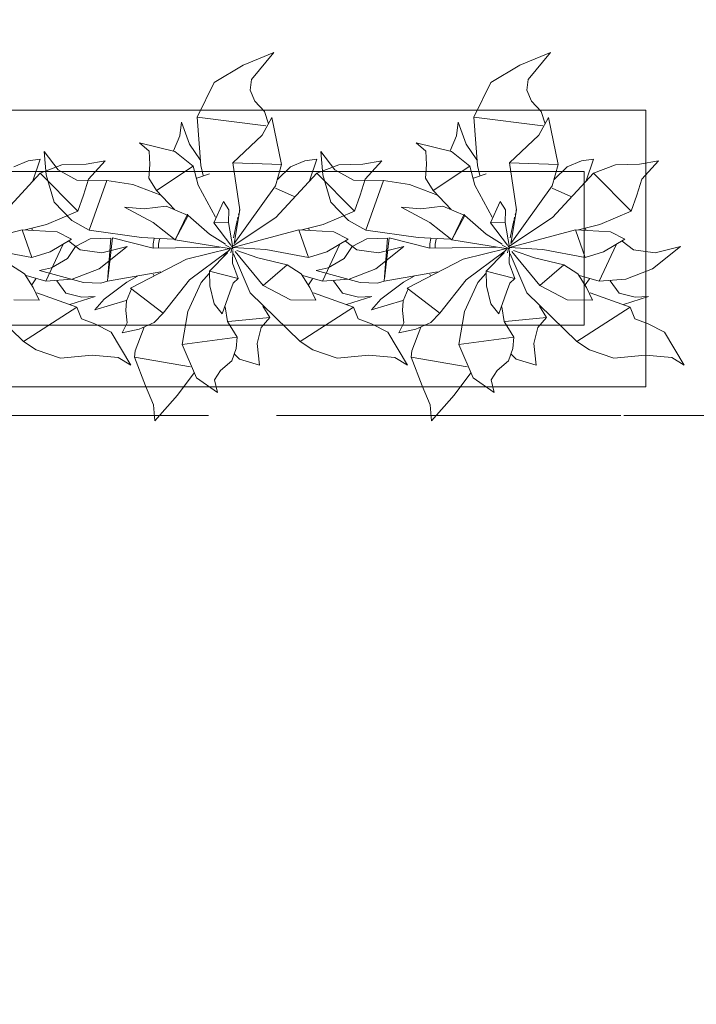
# Model space of a CAD drawing. Header units: millimetres. Extents: x -14761 to 157739, y -22400 to 107990.
# Tile 49 of 228: x 52312 to 53412, y 44042 to 45643. Entities that reach past the tile are written whole.
import ezdxf

# ---------------------------------------------------------------- set-up
doc = ezdxf.new("R2010")
doc.units = ezdxf.units.MM
doc.header["$MEASUREMENT"] = 0
doc.linetypes.add('Штриховая', pattern=[564.444447, 282.222223, -282.222223])
doc.linetypes.add('Штрихпунктирная', pattern=[670.277762, 352.777767, -176.388884, 0, -141.111112])
for name, color, linetype in [('Интерьер - Мебель', 7, 'Continuous'), ('Элемент Модели - Зона', 7, 'Continuous'), ('Элемент Модели - Оси', 7, 'Continuous')]:
    doc.layers.add(name, color=color, linetype=linetype)

msp = doc.modelspace()

# ---------------------------------------------------------------- linework, layer by layer
at = {"layer": 'Интерьер - Мебель', "color": 252, "linetype": 'Continuous', "lineweight": 5}
for p, q in [((52724.8, 45590), (52675.2, 45569.7)), ((52724.8, 45590), (52675.2, 45569.7)), ((52724.8, 45590), (52688.7, 45546.1)), ((52724.8, 45590), (52688.7, 45546.1)), ((53174.8, 45590), (53125.2, 45569.7)), ((53174.8, 45590), (53125.2, 45569.7)), ((53174.8, 45590), (53138.7, 45546.1)), ((53174.8, 45590), (53138.7, 45546.1)), ((52675.2, 45569.7), (52628.2, 45541.5)), ((52675.2, 45569.7), (52628.2, 45541.5)), ((53125.2, 45569.7), (53078.2, 45541.5)), ((53125.2, 45569.7), (53078.2, 45541.5)), ((52628.2, 45541.5), (52600.6, 45484.9)), ((52628.2, 45541.5), (52600.6, 45484.9)), ((52688.7, 45546.1), (52686.8, 45528.8)), ((52688.7, 45546.1), (52686.8, 45528.8)), ((53078.2, 45541.5), (53050.6, 45484.9)), ((53078.2, 45541.5), (53050.6, 45484.9)), ((53138.7, 45546.1), (53136.8, 45528.8)), ((53138.7, 45546.1), (53136.8, 45528.8)), ((52686.8, 45528.8), (52694, 45511)), ((52686.8, 45528.8), (52694, 45511)), ((53136.8, 45528.8), (53144, 45511)), ((53136.8, 45528.8), (53144, 45511)), ((52694, 45511), (52709.8, 45493.9)), ((52694, 45511), (52709.8, 45493.9)), ((53144, 45511), (53159.8, 45493.9)), ((53144, 45511), (53159.8, 45493.9)), ((52709.8, 45493.9), (52716.2, 45474.2)), ((52709.8, 45493.9), (52716.2, 45474.2)), ((53159.8, 45493.9), (53166.2, 45474.2)), ((53159.8, 45493.9), (53166.2, 45474.2)), ((52575.1, 45477), (52571.9, 45454.6)), ((52575.1, 45477), (52571.9, 45454.6)), ((52575.1, 45477), (52588, 45441.2)), ((52575.1, 45477), (52588, 45441.2)), ((52600.6, 45484.9), (52712.3, 45470.8)), ((52600.6, 45484.9), (52606.5, 45406.5)), ((52600.6, 45484.9), (52712.3, 45470.8)), ((52600.6, 45484.9), (52606.5, 45406.5)), ((52721.7, 45484.4), (52705.9, 45455.6)), ((52721.7, 45484.4), (52705.9, 45455.6)), ((52721.7, 45484.4), (52737.4, 45408)), ((52721.7, 45484.4), (52737.4, 45408)), ((53025.1, 45477), (53021.9, 45454.6)), ((53025.1, 45477), (53021.9, 45454.6)), ((53025.1, 45477), (53038, 45441.2)), ((53025.1, 45477), (53038, 45441.2)), ((53050.6, 45484.9), (53162.3, 45470.8)), ((53050.6, 45484.9), (53056.5, 45406.5)), ((53050.6, 45484.9), (53162.3, 45470.8)), ((53050.6, 45484.9), (53056.5, 45406.5)), ((53171.7, 45484.4), (53155.9, 45455.6)), ((53171.7, 45484.4), (53155.9, 45455.6)), ((53171.7, 45484.4), (53187.4, 45408)), ((53171.7, 45484.4), (53187.4, 45408)), ((52506.3, 45443), (52522.4, 45429.5)), ((52506.3, 45443), (52564, 45428.8)), ((52506.3, 45443), (52522.4, 45429.5)), ((52506.3, 45443), (52564, 45428.8)), ((52571.9, 45454.6), (52561.9, 45429.9)), ((52571.9, 45454.6), (52561.9, 45429.9)), ((52588, 45441.2), (52605.2, 45415.7)), ((52588, 45441.2), (52605.2, 45415.7)), ((52705.9, 45455.6), (52658.4, 45410.4)), ((52705.9, 45455.6), (52658.4, 45410.4)), ((52956.3, 45443), (52972.4, 45429.5)), ((52956.3, 45443), (53014, 45428.8)), ((52956.3, 45443), (52972.4, 45429.5)), ((52956.3, 45443), (53014, 45428.8)), ((53021.9, 45454.6), (53011.9, 45429.9)), ((53021.9, 45454.6), (53011.9, 45429.9)), ((53038, 45441.2), (53055.2, 45415.7)), ((53038, 45441.2), (53055.2, 45415.7)), ((53155.9, 45455.6), (53108.4, 45410.4)), ((53155.9, 45455.6), (53108.4, 45410.4)), ((52351.4, 45429), (52354.7, 45391.1)), ((52351.4, 45429), (52374.4, 45399)), ((52351.4, 45429), (52354.7, 45391.1)), ((52351.4, 45429), (52374.4, 45399)), ((52522.4, 45429.5), (52523.4, 45408)), ((52522.4, 45429.5), (52523.4, 45408)), ((52564, 45428.8), (52593.7, 45405)), ((52564, 45428.8), (52593.7, 45405)), ((52801.4, 45429), (52804.7, 45391.1)), ((52801.4, 45429), (52824.4, 45399)), ((52801.4, 45429), (52804.7, 45391.1)), ((52801.4, 45429), (52824.4, 45399)), ((52972.4, 45429.5), (52973.4, 45408)), ((52972.4, 45429.5), (52973.4, 45408)), ((53014, 45428.8), (53043.7, 45405)), ((53014, 45428.8), (53043.7, 45405)), ((52325.4, 45413.8), (52302, 45403.9)), ((52325.4, 45413.8), (52302, 45403.9)), ((52345, 45416.8), (52325.4, 45413.8)), ((52345, 45416.8), (52325.4, 45413.8)), ((52345, 45416.8), (52333.1, 45381.3)), ((52345, 45416.8), (52333.1, 45381.3)), ((52419.9, 45408.7), (52380.5, 45407.5)), ((52419.9, 45408.7), (52380.5, 45407.5)), ((52450.7, 45414.1), (52419.9, 45408.7)), ((52450.7, 45414.1), (52419.9, 45408.7)), ((52450.7, 45414.1), (52423.4, 45384.1)), ((52450.7, 45414.1), (52423.4, 45384.1)), ((52658.4, 45410.4), (52737.4, 45408.1)), ((52658.4, 45410.4), (52669.5, 45334.3)), ((52658.4, 45410.4), (52737.4, 45408.1)), ((52658.4, 45410.4), (52669.5, 45334.3)), ((52775.4, 45413.8), (52752, 45403.9)), ((52775.4, 45413.8), (52752, 45403.9)), ((52795, 45416.8), (52775.4, 45413.8)), ((52795, 45416.8), (52775.4, 45413.8)), ((52795, 45416.8), (52783.1, 45381.3)), ((52795, 45416.8), (52783.1, 45381.3)), ((52869.9, 45408.7), (52830.5, 45407.5)), ((52869.9, 45408.7), (52830.5, 45407.5)), ((52900.7, 45414.1), (52869.9, 45408.7)), ((52900.7, 45414.1), (52869.9, 45408.7)), ((52900.7, 45414.1), (52873.4, 45384.1)), ((52900.7, 45414.1), (52873.4, 45384.1)), ((53108.4, 45410.4), (53187.4, 45408.1)), ((53108.4, 45410.4), (53119.5, 45334.3)), ((53108.4, 45410.4), (53187.4, 45408.1)), ((53108.4, 45410.4), (53119.5, 45334.3)), ((53225.4, 45413.8), (53202, 45403.9)), ((53225.4, 45413.8), (53202, 45403.9)), ((53245, 45416.8), (53225.4, 45413.8)), ((53245, 45416.8), (53225.4, 45413.8)), ((53245, 45416.8), (53233.1, 45381.3)), ((53245, 45416.8), (53233.1, 45381.3)), ((53319.9, 45408.7), (53280.5, 45407.5)), ((53319.9, 45408.7), (53280.5, 45407.5)), ((53350.7, 45414.1), (53319.9, 45408.7)), ((53350.7, 45414.1), (53319.9, 45408.7)), ((53350.7, 45414.1), (53323.4, 45384.1)), ((53350.7, 45414.1), (53323.4, 45384.1)), ((52345, 45393.9), (52278.2, 45321.6)), ((52345, 45393.9), (52278.2, 45321.6)), ((52380.5, 45407.5), (52345, 45393.9)), ((52380.5, 45407.5), (52345, 45393.9)), ((52345, 45393.9), (52406.1, 45332.1)), ((52345, 45393.9), (52406.1, 45332.1)), ((52374.4, 45399), (52404.7, 45382.5)), ((52374.4, 45399), (52404.7, 45382.5)), ((52523.4, 45408), (52521.7, 45385.9)), ((52523.4, 45408), (52521.7, 45385.9)), ((52593.7, 45405), (52534.1, 45365.6)), ((52593.7, 45405), (52534.1, 45365.6)), ((52593.7, 45405), (52602.1, 45374.2)), ((52593.7, 45405), (52602.1, 45374.2)), ((52620.5, 45392.9), (52599.9, 45385.8)), ((52620.5, 45392.9), (52599.9, 45385.8)), ((52606.5, 45406.5), (52609.9, 45390)), ((52606.5, 45406.5), (52609.9, 45390)), ((52737.4, 45408), (52727.8, 45373.4)), ((52737.4, 45408), (52727.8, 45373.4)), ((52795, 45393.9), (52728.2, 45321.6)), ((52795, 45393.9), (52728.2, 45321.6)), ((52752, 45403.9), (52731, 45383.3)), ((52752, 45403.9), (52731, 45383.3)), ((52830.5, 45407.5), (52795, 45393.9)), ((52830.5, 45407.5), (52795, 45393.9)), ((52795, 45393.9), (52856.1, 45332.1)), ((52795, 45393.9), (52856.1, 45332.1)), ((52824.4, 45399), (52854.7, 45382.5)), ((52824.4, 45399), (52854.7, 45382.5)), ((52973.4, 45408), (52971.7, 45385.9)), ((52973.4, 45408), (52971.7, 45385.9)), ((53043.7, 45405), (52984.1, 45365.6)), ((53043.7, 45405), (52984.1, 45365.6)), ((53043.7, 45405), (53052.1, 45374.2)), ((53043.7, 45405), (53052.1, 45374.2)), ((53070.5, 45392.9), (53049.9, 45385.8)), ((53070.5, 45392.9), (53049.9, 45385.8)), ((53056.5, 45406.5), (53059.9, 45390)), ((53056.5, 45406.5), (53059.9, 45390)), ((53187.4, 45408), (53177.8, 45373.4)), ((53187.4, 45408), (53177.8, 45373.4)), ((53245, 45393.9), (53178.2, 45321.6)), ((53245, 45393.9), (53178.2, 45321.6)), ((53202, 45403.9), (53181, 45383.3)), ((53202, 45403.9), (53181, 45383.3)), ((53280.5, 45407.5), (53245, 45393.9)), ((53280.5, 45407.5), (53245, 45393.9)), ((53245, 45393.9), (53306.1, 45332.1)), ((53245, 45393.9), (53306.1, 45332.1)), ((52354.7, 45391.1), (52367.5, 45346.8)), ((52354.7, 45391.1), (52367.5, 45346.8)), ((52404.7, 45382.5), (52453.5, 45382.1)), ((52404.7, 45382.5), (52453.5, 45382.1)), ((52423.4, 45384.1), (52415.5, 45358.3)), ((52423.4, 45384.1), (52415.5, 45358.3)), ((52453.5, 45382.1), (52424.9, 45301.2)), ((52453.5, 45382.1), (52424.9, 45301.2)), ((52453.5, 45382.1), (52495.5, 45375.5)), ((52453.5, 45382.1), (52495.5, 45375.5)), ((52521.7, 45385.9), (52534.1, 45365.6)), ((52521.7, 45385.9), (52534.1, 45365.6)), ((52804.7, 45391.1), (52817.5, 45346.8)), ((52804.7, 45391.1), (52817.5, 45346.8)), ((52854.7, 45382.5), (52903.5, 45382.1)), ((52854.7, 45382.5), (52903.5, 45382.1)), ((52873.4, 45384.1), (52865.5, 45358.3)), ((52873.4, 45384.1), (52865.5, 45358.3)), ((52903.5, 45382.1), (52874.9, 45301.2)), ((52903.5, 45382.1), (52874.9, 45301.2)), ((52903.5, 45382.1), (52945.5, 45375.5)), ((52903.5, 45382.1), (52945.5, 45375.5)), ((52971.7, 45385.9), (52984.1, 45365.6)), ((52971.7, 45385.9), (52984.1, 45365.6)), ((53323.4, 45384.1), (53315.5, 45358.3)), ((53323.4, 45384.1), (53315.5, 45358.3)), ((52495.5, 45375.5), (52541, 45357.9)), ((52495.5, 45375.5), (52541, 45357.9)), ((52534.1, 45365.6), (52563.4, 45334.9)), ((52534.1, 45365.6), (52563.4, 45334.9)), ((52602.1, 45374.2), (52630.4, 45322.4)), ((52602.1, 45374.2), (52630.4, 45322.4)), ((52727.8, 45373.4), (52660.6, 45279.3)), ((52727.8, 45373.4), (52660.6, 45279.3)), ((52727.8, 45369.7), (52757.9, 45355.9)), ((52727.8, 45369.7), (52757.9, 45355.9)), ((52945.5, 45375.5), (52991, 45357.9)), ((52945.5, 45375.5), (52991, 45357.9)), ((52984.1, 45365.6), (53013.4, 45334.9)), ((52984.1, 45365.6), (53013.4, 45334.9)), ((53052.1, 45374.2), (53080.4, 45322.4)), ((53052.1, 45374.2), (53080.4, 45322.4)), ((53177.8, 45373.4), (53110.6, 45279.3)), ((53177.8, 45373.4), (53110.6, 45279.3)), ((53177.8, 45369.7), (53207.9, 45355.9)), ((53177.8, 45369.7), (53207.9, 45355.9)), ((52367.5, 45346.8), (52396.3, 45316.7)), ((52367.5, 45346.8), (52396.3, 45316.7)), ((52415.5, 45358.3), (52406.1, 45332.1)), ((52415.5, 45358.3), (52406.1, 45332.1)), ((52643, 45348), (52627.6, 45313.3)), ((52643, 45348), (52627.6, 45313.3)), ((52643, 45348), (52651.9, 45334.2)), ((52643, 45348), (52651.9, 45334.2)), ((52817.5, 45346.8), (52846.3, 45316.7)), ((52817.5, 45346.8), (52846.3, 45316.7)), ((52865.5, 45358.3), (52856.1, 45332.1)), ((52865.5, 45358.3), (52856.1, 45332.1)), ((53093, 45348), (53077.6, 45313.3)), ((53093, 45348), (53077.6, 45313.3)), ((53093, 45348), (53101.9, 45334.2)), ((53093, 45348), (53101.9, 45334.2)), ((53315.5, 45358.3), (53306.1, 45332.1)), ((53315.5, 45358.3), (53306.1, 45332.1)), ((52406.1, 45332.1), (52355.5, 45310.4)), ((52406.1, 45332.1), (52355.5, 45310.4)), ((52482.2, 45338.8), (52514.1, 45336)), ((52482.2, 45338.8), (52528.6, 45313.7)), ((52482.2, 45338.8), (52514.1, 45336)), ((52482.2, 45338.8), (52528.6, 45313.7)), ((52549.7, 45340), (52514.1, 45336)), ((52549.7, 45340), (52514.1, 45336)), ((52549.7, 45340), (52585.5, 45324.8)), ((52549.7, 45340), (52585.5, 45324.8)), ((52651.9, 45334.2), (52651.1, 45313.5)), ((52651.9, 45334.2), (52651.1, 45313.5)), ((52669.5, 45334.3), (52660.6, 45279.3)), ((52669.5, 45334.3), (52660.6, 45279.3)), ((52668, 45328.2), (52667.6, 45326.2)), ((52668, 45328.2), (52667.6, 45326.2)), ((52669.3, 45334), (52669.1, 45333)), ((52669.3, 45334), (52669.1, 45333)), ((52856.1, 45332.1), (52805.5, 45310.4)), ((52856.1, 45332.1), (52805.5, 45310.4)), ((52932.2, 45338.8), (52964.1, 45336)), ((52932.2, 45338.8), (52978.6, 45313.7)), ((52932.2, 45338.8), (52964.1, 45336)), ((52932.2, 45338.8), (52978.6, 45313.7)), ((52999.7, 45340), (52964.1, 45336)), ((52999.7, 45340), (52964.1, 45336)), ((52999.7, 45340), (53035.5, 45324.8)), ((52999.7, 45340), (53035.5, 45324.8)), ((53101.9, 45334.2), (53101.1, 45313.5)), ((53101.9, 45334.2), (53101.1, 45313.5)), ((53119.5, 45334.3), (53110.6, 45279.3)), ((53119.5, 45334.3), (53110.6, 45279.3)), ((53118, 45328.2), (53117.6, 45326.2)), ((53118, 45328.2), (53117.6, 45326.2)), ((53119.3, 45334), (53119.1, 45333)), ((53119.3, 45334), (53119.1, 45333)), ((53306.1, 45332.1), (53255.5, 45310.4)), ((53306.1, 45332.1), (53255.5, 45310.4)), ((52396.3, 45316.7), (52424.9, 45301.2)), ((52396.3, 45316.7), (52424.9, 45301.2)), ((52528.6, 45313.7), (52564.3, 45285.2)), ((52528.6, 45313.7), (52564.3, 45285.2)), ((52584.8, 45327), (52564.3, 45285.2)), ((52584.8, 45327), (52564.3, 45285.2)), ((52585.5, 45324.8), (52564.3, 45285.2)), ((52585.5, 45324.8), (52564.3, 45285.2)), ((52584.8, 45327), (52585.5, 45324.8)), ((52584.8, 45327), (52585.5, 45324.8)), ((52585.5, 45324.8), (52620.2, 45294.8)), ((52585.5, 45324.8), (52620.2, 45294.8)), ((52651.1, 45313.5), (52627.6, 45313.3)), ((52651.1, 45313.5), (52627.6, 45313.3)), ((52627.6, 45313.3), (52655.3, 45276.7)), ((52627.6, 45313.3), (52655.3, 45276.7)), ((52651.1, 45313.5), (52658.3, 45272.7)), ((52651.1, 45313.5), (52658.3, 45272.7)), ((52728.2, 45321.6), (52658.9, 45275.9)), ((52728.2, 45321.6), (52658.9, 45275.9)), ((52665.5, 45316.6), (52659.4, 45288.6)), ((52665.5, 45316.6), (52659.4, 45288.6)), ((52666.7, 45322.4), (52665.9, 45318.5)), ((52666.7, 45322.4), (52665.9, 45318.5)), ((52846.3, 45316.7), (52874.9, 45301.2)), ((52846.3, 45316.7), (52874.9, 45301.2)), ((52978.6, 45313.7), (53014.3, 45285.2)), ((52978.6, 45313.7), (53014.3, 45285.2)), ((53034.8, 45327), (53014.3, 45285.2)), ((53034.8, 45327), (53014.3, 45285.2)), ((53035.5, 45324.8), (53014.3, 45285.2)), ((53035.5, 45324.8), (53014.3, 45285.2)), ((53034.8, 45327), (53035.5, 45324.8)), ((53034.8, 45327), (53035.5, 45324.8)), ((53035.5, 45324.8), (53070.2, 45294.8)), ((53035.5, 45324.8), (53070.2, 45294.8)), ((53101.1, 45313.5), (53077.6, 45313.3)), ((53101.1, 45313.5), (53077.6, 45313.3)), ((53077.6, 45313.3), (53105.3, 45276.7)), ((53077.6, 45313.3), (53105.3, 45276.7)), ((53101.1, 45313.5), (53108.3, 45272.7)), ((53101.1, 45313.5), (53108.3, 45272.7)), ((53178.2, 45321.6), (53108.9, 45275.9)), ((53178.2, 45321.6), (53108.9, 45275.9)), ((53115.5, 45316.6), (53109.4, 45288.6)), ((53115.5, 45316.6), (53109.4, 45288.6)), ((53116.7, 45322.4), (53115.9, 45318.5)), ((53116.7, 45322.4), (53115.9, 45318.5)), ((52315.5, 45301.8), (52208.3, 45272.7)), ((52315.5, 45301.8), (52208.3, 45272.7)), ((52315.5, 45301.8), (52372.7, 45298.4)), ((52315.5, 45301.8), (52331.4, 45256.9)), ((52315.5, 45301.8), (52372.7, 45298.4)), ((52315.5, 45301.8), (52331.4, 45256.9)), ((52355.5, 45310.4), (52320.7, 45301.5)), ((52355.5, 45310.4), (52320.7, 45301.5)), ((52331.6, 45304.6), (52332.8, 45300.8)), ((52331.6, 45304.6), (52332.8, 45300.8)), ((52372.7, 45298.4), (52395.7, 45286.4)), ((52372.7, 45298.4), (52395.7, 45286.4)), ((52424.9, 45301.2), (52509.9, 45289.2)), ((52424.9, 45301.2), (52509.9, 45289.2)), ((52765.5, 45301.8), (52658.3, 45272.7)), ((52765.5, 45301.8), (52658.3, 45272.7)), ((52765.5, 45301.8), (52822.7, 45298.4)), ((52765.5, 45301.8), (52781.4, 45256.9)), ((52765.5, 45301.8), (52822.7, 45298.4)), ((52765.5, 45301.8), (52781.4, 45256.9)), ((52805.5, 45310.4), (52770.7, 45301.5)), ((52805.5, 45310.4), (52770.7, 45301.5)), ((52781.6, 45304.6), (52782.8, 45300.8)), ((52781.6, 45304.6), (52782.8, 45300.8)), ((52822.7, 45298.4), (52845.7, 45286.4)), ((52822.7, 45298.4), (52845.7, 45286.4)), ((52874.9, 45301.2), (52959.9, 45289.2)), ((52874.9, 45301.2), (52959.9, 45289.2)), ((53215.5, 45301.8), (53108.3, 45272.7)), ((53215.5, 45301.8), (53108.3, 45272.7)), ((53215.5, 45301.8), (53272.7, 45298.4)), ((53215.5, 45301.8), (53231.4, 45256.9)), ((53215.5, 45301.8), (53272.7, 45298.4)), ((53215.5, 45301.8), (53231.4, 45256.9)), ((53255.5, 45310.4), (53220.7, 45301.5)), ((53255.5, 45310.4), (53220.7, 45301.5)), ((53231.6, 45304.6), (53232.8, 45300.8)), ((53231.6, 45304.6), (53232.8, 45300.8)), ((53272.7, 45298.4), (53295.7, 45286.4)), ((53272.7, 45298.4), (53295.7, 45286.4)), ((52395.7, 45286.4), (52361, 45265.7)), ((52395.7, 45286.4), (52361, 45265.7)), ((52391.6, 45283.1), (52410.1, 45269)), ((52391.6, 45283.1), (52410.1, 45269)), ((52426.5, 45287), (52402.4, 45274.6)), ((52426.5, 45287), (52402.4, 45274.6)), ((52460, 45288.2), (52426.5, 45287)), ((52460, 45288.2), (52426.5, 45287)), ((52460, 45288.2), (52454.5, 45218.2)), ((52460, 45288.2), (52454.5, 45218.2)), ((52462.8, 45288.8), (52454.9, 45222)), ((52462.8, 45288.8), (52454.9, 45222)), ((52462.8, 45288.8), (52529, 45271.6)), ((52462.8, 45288.8), (52529, 45271.6)), ((52509.9, 45289.2), (52561.8, 45286.4)), ((52509.9, 45289.2), (52561.8, 45286.4)), ((52530.3, 45287.6), (52528.6, 45278.8)), ((52530.3, 45287.6), (52528.6, 45278.8)), ((52538.9, 45286.5), (52537.3, 45278.4)), ((52538.9, 45286.5), (52537.3, 45278.4)), ((52564.3, 45285.2), (52652.6, 45271.4)), ((52564.3, 45285.2), (52652.6, 45271.4)), ((52620.2, 45294.8), (52646.5, 45278.2)), ((52620.2, 45294.8), (52646.5, 45278.2)), ((52845.7, 45286.4), (52811, 45265.7)), ((52845.7, 45286.4), (52811, 45265.7)), ((52841.6, 45283.1), (52860.1, 45269)), ((52841.6, 45283.1), (52860.1, 45269)), ((52876.5, 45287), (52852.4, 45274.6)), ((52876.5, 45287), (52852.4, 45274.6)), ((52910, 45288.2), (52876.5, 45287)), ((52910, 45288.2), (52876.5, 45287)), ((52910, 45288.2), (52904.5, 45218.2)), ((52910, 45288.2), (52904.5, 45218.2)), ((52912.8, 45288.8), (52904.9, 45222)), ((52912.8, 45288.8), (52904.9, 45222)), ((52912.8, 45288.8), (52979, 45271.6)), ((52912.8, 45288.8), (52979, 45271.6)), ((52959.9, 45289.2), (53011.8, 45286.4)), ((52959.9, 45289.2), (53011.8, 45286.4)), ((52980.3, 45287.6), (52978.6, 45278.8)), ((52980.3, 45287.6), (52978.6, 45278.8)), ((52988.9, 45286.5), (52987.3, 45278.4)), ((52988.9, 45286.5), (52987.3, 45278.4)), ((53014.3, 45285.2), (53102.6, 45271.4)), ((53014.3, 45285.2), (53102.6, 45271.4)), ((53070.2, 45294.8), (53096.5, 45278.2)), ((53070.2, 45294.8), (53096.5, 45278.2)), ((53295.7, 45286.4), (53261, 45265.7)), ((53295.7, 45286.4), (53261, 45265.7)), ((53291.6, 45283.1), (53310.1, 45269)), ((53291.6, 45283.1), (53310.1, 45269)), ((52262.3, 45269.9), (52331.4, 45256.9)), ((52262.3, 45269.9), (52331.4, 45256.9)), ((52361, 45265.7), (52331.4, 45256.9)), ((52361, 45265.7), (52331.4, 45256.9)), ((52382, 45277.1), (52354.1, 45218.3)), ((52382, 45277.1), (52354.1, 45218.3)), ((52402.4, 45274.6), (52389.5, 45254.9)), ((52402.4, 45274.6), (52389.5, 45254.9)), ((52410.1, 45269), (52445.5, 45264.5)), ((52410.1, 45269), (52445.5, 45264.5)), ((52486.6, 45274.5), (52440.7, 45238.1)), ((52486.6, 45274.5), (52440.7, 45238.1)), ((52486.6, 45274.5), (52445.5, 45264.5)), ((52486.6, 45274.5), (52445.5, 45264.5)), ((52528.6, 45278.8), (52529, 45272.1)), ((52528.6, 45278.8), (52529, 45272.1)), ((52637.2, 45273.4), (52529, 45271.6)), ((52637.2, 45273.4), (52529, 45271.6)), ((52537.3, 45278.4), (52537.6, 45272.8)), ((52537.3, 45278.4), (52537.6, 45272.8)), ((52653.4, 45271.5), (52583.1, 45254.2)), ((52653.4, 45271.5), (52583.1, 45254.2)), ((52648.9, 45265.7), (52588, 45220.3)), ((52648.9, 45265.7), (52588, 45220.3)), ((52649.9, 45264.3), (52620.4, 45234.5)), ((52649.9, 45264.3), (52620.4, 45234.5)), ((52654.5, 45271.3), (52642, 45256.6)), ((52654.5, 45271.3), (52642, 45256.6)), ((52646.6, 45276.9), (52658.7, 45270.5)), ((52646.6, 45276.9), (52658.7, 45270.5)), ((52656.9, 45271.3), (52655.2, 45264.4)), ((52656.9, 45271.3), (52655.2, 45264.4)), ((52655.6, 45276.2), (52658.7, 45270.5)), ((52655.6, 45276.2), (52658.7, 45270.5)), ((52657.8, 45275.2), (52657.4, 45273.2)), ((52657.8, 45275.2), (52657.4, 45273.2)), ((52657.5, 45273.7), (52658.3, 45272.7)), ((52657.5, 45273.7), (52658.3, 45272.7)), ((52658.2, 45268), (52657.6, 45247.3)), ((52658.2, 45268), (52657.6, 45247.3)), ((52658.3, 45272.7), (52712.3, 45269.9)), ((52658.3, 45272.7), (52712.3, 45269.9)), ((52661.9, 45266.5), (52707.6, 45210.9)), ((52661.9, 45266.5), (52707.6, 45210.9)), ((52664.8, 45268.3), (52699, 45256.2)), ((52664.8, 45268.3), (52699, 45256.2)), ((52712.3, 45269.9), (52781.4, 45256.9)), ((52712.3, 45269.9), (52781.4, 45256.9)), ((52811, 45265.7), (52781.4, 45256.9)), ((52811, 45265.7), (52781.4, 45256.9)), ((52832, 45277.1), (52804.1, 45218.3)), ((52832, 45277.1), (52804.1, 45218.3)), ((52852.4, 45274.6), (52839.5, 45254.9)), ((52852.4, 45274.6), (52839.5, 45254.9)), ((52860.1, 45269), (52895.5, 45264.5)), ((52860.1, 45269), (52895.5, 45264.5)), ((52936.6, 45274.5), (52890.7, 45238.1)), ((52936.6, 45274.5), (52890.7, 45238.1)), ((52936.6, 45274.5), (52895.5, 45264.5)), ((52936.6, 45274.5), (52895.5, 45264.5)), ((52978.6, 45278.8), (52979, 45272.1)), ((52978.6, 45278.8), (52979, 45272.1)), ((53087.2, 45273.4), (52979, 45271.6)), ((53087.2, 45273.4), (52979, 45271.6)), ((52987.3, 45278.4), (52987.6, 45272.8)), ((52987.3, 45278.4), (52987.6, 45272.8)), ((53103.4, 45271.5), (53033.1, 45254.2)), ((53103.4, 45271.5), (53033.1, 45254.2)), ((53098.9, 45265.7), (53038, 45220.3)), ((53098.9, 45265.7), (53038, 45220.3)), ((53099.9, 45264.3), (53070.4, 45234.5)), ((53099.9, 45264.3), (53070.4, 45234.5)), ((53104.5, 45271.3), (53092, 45256.6)), ((53104.5, 45271.3), (53092, 45256.6)), ((53096.6, 45276.9), (53108.7, 45270.5)), ((53096.6, 45276.9), (53108.7, 45270.5)), ((53106.9, 45271.3), (53105.2, 45264.4)), ((53106.9, 45271.3), (53105.2, 45264.4)), ((53105.6, 45276.2), (53108.7, 45270.5)), ((53105.6, 45276.2), (53108.7, 45270.5)), ((53107.8, 45275.2), (53107.4, 45273.2)), ((53107.8, 45275.2), (53107.4, 45273.2)), ((53107.5, 45273.7), (53108.3, 45272.7)), ((53107.5, 45273.7), (53108.3, 45272.7)), ((53108.2, 45268), (53107.6, 45247.3)), ((53108.2, 45268), (53107.6, 45247.3)), ((53108.3, 45272.7), (53162.3, 45269.9)), ((53108.3, 45272.7), (53162.3, 45269.9)), ((53111.9, 45266.5), (53157.6, 45210.9)), ((53111.9, 45266.5), (53157.6, 45210.9)), ((53114.8, 45268.3), (53149, 45256.2)), ((53114.8, 45268.3), (53149, 45256.2)), ((53162.3, 45269.9), (53231.4, 45256.9)), ((53162.3, 45269.9), (53231.4, 45256.9)), ((53261, 45265.7), (53231.4, 45256.9)), ((53261, 45265.7), (53231.4, 45256.9)), ((53282, 45277.1), (53254.1, 45218.3)), ((53282, 45277.1), (53254.1, 45218.3)), ((53310.1, 45269), (53345.5, 45264.5)), ((53310.1, 45269), (53345.5, 45264.5)), ((53386.6, 45274.5), (53340.7, 45238.1)), ((53386.6, 45274.5), (53340.7, 45238.1)), ((53386.6, 45274.5), (53345.5, 45264.5)), ((53386.6, 45274.5), (53345.5, 45264.5)), ((52389.5, 45254.9), (52363.5, 45239.7)), ((52389.5, 45254.9), (52363.5, 45239.7)), ((52583.1, 45254.2), (52492, 45206.9)), ((52583.1, 45254.2), (52492, 45206.9)), ((52659.6, 45262.4), (52686.3, 45199.1)), ((52659.6, 45262.4), (52686.3, 45199.1)), ((52699, 45256.2), (52746.9, 45244.7)), ((52699, 45256.2), (52746.9, 45244.7)), ((52839.5, 45254.9), (52813.5, 45239.7)), ((52839.5, 45254.9), (52813.5, 45239.7)), ((53033.1, 45254.2), (52942, 45206.9)), ((53033.1, 45254.2), (52942, 45206.9)), ((53109.6, 45262.4), (53136.3, 45199.1)), ((53109.6, 45262.4), (53136.3, 45199.1)), ((53149, 45256.2), (53196.9, 45244.7)), ((53149, 45256.2), (53196.9, 45244.7)), ((52296.9, 45244.7), (52319.3, 45230.2)), ((52296.9, 45244.7), (52319.3, 45230.2)), ((52363.5, 45239.7), (52344.1, 45235.5)), ((52363.5, 45239.7), (52344.1, 45235.5)), ((52344.1, 45235.5), (52415.4, 45215.8)), ((52344.1, 45235.5), (52415.4, 45215.8)), ((52440.7, 45238.1), (52397.3, 45221.6)), ((52440.7, 45238.1), (52397.3, 45221.6)), ((52541.5, 45233.3), (52454.5, 45218.2)), ((52541.5, 45233.3), (52454.5, 45218.2)), ((52620.4, 45234.5), (52666.9, 45222.7)), ((52620.4, 45234.5), (52620.7, 45210.4)), ((52620.4, 45234.5), (52666.9, 45222.7)), ((52620.4, 45234.5), (52620.7, 45210.4)), ((52657.6, 45247.3), (52666.9, 45222.7)), ((52657.6, 45247.3), (52666.9, 45222.7)), ((52746.9, 45244.7), (52707.6, 45210.9)), ((52746.9, 45244.7), (52707.6, 45210.9)), ((52746.9, 45244.7), (52769.3, 45230.2)), ((52746.9, 45244.7), (52769.3, 45230.2)), ((52813.5, 45239.7), (52794.1, 45235.5)), ((52813.5, 45239.7), (52794.1, 45235.5)), ((52794.1, 45235.5), (52865.4, 45215.8)), ((52794.1, 45235.5), (52865.4, 45215.8)), ((52890.7, 45238.1), (52847.3, 45221.6)), ((52890.7, 45238.1), (52847.3, 45221.6)), ((52991.5, 45233.3), (52904.5, 45218.2)), ((52991.5, 45233.3), (52904.5, 45218.2)), ((53070.4, 45234.5), (53116.9, 45222.7)), ((53070.4, 45234.5), (53070.7, 45210.4)), ((53070.4, 45234.5), (53116.9, 45222.7)), ((53070.4, 45234.5), (53070.7, 45210.4)), ((53107.6, 45247.3), (53116.9, 45222.7)), ((53107.6, 45247.3), (53116.9, 45222.7)), ((53196.9, 45244.7), (53157.6, 45210.9)), ((53196.9, 45244.7), (53157.6, 45210.9)), ((53196.9, 45244.7), (53219.3, 45230.2)), ((53196.9, 45244.7), (53219.3, 45230.2)), ((53340.7, 45238.1), (53297.3, 45221.6)), ((53340.7, 45238.1), (53297.3, 45221.6)), ((52319.3, 45230.2), (52333.8, 45208)), ((52319.3, 45230.2), (52333.8, 45208)), ((52322.3, 45227.2), (52354.1, 45218.3)), ((52322.3, 45227.2), (52354.1, 45218.3)), ((52338.2, 45221.9), (52331.5, 45212.2)), ((52338.2, 45221.9), (52331.5, 45212.2)), ((52397.3, 45221.6), (52354.1, 45218.3)), ((52397.3, 45221.6), (52354.1, 45218.3)), ((52371.9, 45218.7), (52386.9, 45198.8)), ((52371.9, 45218.7), (52386.9, 45198.8)), ((52454.5, 45218.2), (52443.8, 45214.7)), ((52454.5, 45218.2), (52443.8, 45214.7)), ((52486, 45216.5), (52449, 45189.2)), ((52486, 45216.5), (52449, 45189.2)), ((52503.3, 45226.3), (52486, 45216.5)), ((52503.3, 45226.3), (52486, 45216.5)), ((52528.8, 45229.6), (52530.1, 45227.6)), ((52528.8, 45229.6), (52530.1, 45227.6)), ((52588, 45220.3), (52544.8, 45166.3)), ((52588, 45220.3), (52544.8, 45166.3)), ((52619.7, 45230.6), (52607.1, 45215.9)), ((52619.7, 45230.6), (52607.1, 45215.9)), ((52666.9, 45222.7), (52659.1, 45215)), ((52666.9, 45222.7), (52659.1, 45215)), ((52769.3, 45230.2), (52783.8, 45208)), ((52769.3, 45230.2), (52783.8, 45208)), ((52772.3, 45227.2), (52804.1, 45218.3)), ((52772.3, 45227.2), (52804.1, 45218.3)), ((52788.2, 45221.9), (52781.5, 45212.2)), ((52788.2, 45221.9), (52781.5, 45212.2)), ((52847.3, 45221.6), (52804.1, 45218.3)), ((52847.3, 45221.6), (52804.1, 45218.3)), ((52821.9, 45218.7), (52836.9, 45198.8)), ((52821.9, 45218.7), (52836.9, 45198.8)), ((52904.5, 45218.2), (52893.8, 45214.7)), ((52904.5, 45218.2), (52893.8, 45214.7)), ((52936, 45216.5), (52899, 45189.2)), ((52936, 45216.5), (52899, 45189.2)), ((52953.3, 45226.3), (52936, 45216.5)), ((52953.3, 45226.3), (52936, 45216.5)), ((52978.8, 45229.6), (52980.1, 45227.6)), ((52978.8, 45229.6), (52980.1, 45227.6)), ((53038, 45220.3), (52994.8, 45166.3)), ((53038, 45220.3), (52994.8, 45166.3)), ((53069.7, 45230.6), (53057.1, 45215.9)), ((53069.7, 45230.6), (53057.1, 45215.9)), ((53116.9, 45222.7), (53109.1, 45215)), ((53116.9, 45222.7), (53109.1, 45215)), ((53219.3, 45230.2), (53233.8, 45208)), ((53219.3, 45230.2), (53233.8, 45208)), ((53222.3, 45227.2), (53254.1, 45218.3)), ((53222.3, 45227.2), (53254.1, 45218.3)), ((53238.2, 45221.9), (53231.5, 45212.2)), ((53238.2, 45221.9), (53231.5, 45212.2)), ((53297.3, 45221.6), (53254.1, 45218.3)), ((53297.3, 45221.6), (53254.1, 45218.3)), ((53271.9, 45218.7), (53286.9, 45198.8)), ((53271.9, 45218.7), (53286.9, 45198.8)), ((52333.8, 45208), (52343.4, 45187.1)), ((52333.8, 45208), (52343.4, 45187.1)), ((52415.4, 45215.8), (52443.8, 45214.7)), ((52415.4, 45215.8), (52443.8, 45214.7)), ((52493.8, 45205.6), (52485.4, 45186.2)), ((52493.8, 45205.6), (52485.4, 45186.2)), ((52492, 45206.9), (52544.8, 45166.3)), ((52492, 45206.9), (52544.8, 45166.3)), ((52607.1, 45215.9), (52585.3, 45169)), ((52607.1, 45215.9), (52585.3, 45169)), ((52620.7, 45210.4), (52628.2, 45181.4)), ((52620.7, 45210.4), (52628.2, 45181.4)), ((52653.4, 45200.5), (52641.1, 45165.3)), ((52653.4, 45200.5), (52641.1, 45165.3)), ((52659.1, 45215), (52653.4, 45200.5)), ((52659.1, 45215), (52653.4, 45200.5)), ((52707.6, 45210.9), (52751.9, 45187.8)), ((52707.6, 45210.9), (52751.9, 45187.8)), ((52783.8, 45208), (52793.4, 45187.1)), ((52783.8, 45208), (52793.4, 45187.1)), ((52865.4, 45215.8), (52893.8, 45214.7)), ((52865.4, 45215.8), (52893.8, 45214.7)), ((52943.8, 45205.6), (52935.4, 45186.2)), ((52943.8, 45205.6), (52935.4, 45186.2)), ((52942, 45206.9), (52994.8, 45166.3)), ((52942, 45206.9), (52994.8, 45166.3)), ((53057.1, 45215.9), (53035.3, 45169)), ((53057.1, 45215.9), (53035.3, 45169)), ((53070.7, 45210.4), (53078.2, 45181.4)), ((53070.7, 45210.4), (53078.2, 45181.4)), ((53103.4, 45200.5), (53091.1, 45165.3)), ((53103.4, 45200.5), (53091.1, 45165.3)), ((53109.1, 45215), (53103.4, 45200.5)), ((53109.1, 45215), (53103.4, 45200.5)), ((53157.6, 45210.9), (53201.9, 45187.8)), ((53157.6, 45210.9), (53201.9, 45187.8)), ((53233.8, 45208), (53243.4, 45187.1)), ((53233.8, 45208), (53243.4, 45187.1)), ((52236.3, 45199.1), (52317.7, 45120)), ((52236.3, 45199.1), (52317.7, 45120)), ((52301.9, 45187.8), (52343.4, 45187.1)), ((52301.9, 45187.8), (52343.4, 45187.1)), ((52339.6, 45199.3), (52404.5, 45176.1)), ((52339.6, 45199.3), (52404.5, 45176.1)), ((52386.9, 45198.8), (52412.6, 45192.3)), ((52386.9, 45198.8), (52412.6, 45192.3)), ((52434.4, 45193.3), (52393.5, 45180.4)), ((52434.4, 45193.3), (52393.5, 45180.4)), ((52434.4, 45193.3), (52412.6, 45192.3)), ((52434.4, 45193.3), (52412.6, 45192.3)), ((52449, 45189.2), (52434, 45171.5)), ((52449, 45189.2), (52434, 45171.5)), ((52484.8, 45186.7), (52434, 45171.5)), ((52484.8, 45186.7), (52434, 45171.5)), ((52485.4, 45186.2), (52484.5, 45170.3)), ((52485.4, 45186.2), (52484.5, 45170.3)), ((52686.3, 45199.1), (52767.7, 45120)), ((52686.3, 45199.1), (52767.7, 45120)), ((52751.9, 45187.8), (52793.4, 45187.1)), ((52751.9, 45187.8), (52793.4, 45187.1)), ((52789.6, 45199.3), (52854.5, 45176.1)), ((52789.6, 45199.3), (52854.5, 45176.1)), ((52836.9, 45198.8), (52862.6, 45192.3)), ((52836.9, 45198.8), (52862.6, 45192.3)), ((52884.4, 45193.3), (52843.5, 45180.4)), ((52884.4, 45193.3), (52843.5, 45180.4)), ((52884.4, 45193.3), (52862.6, 45192.3)), ((52884.4, 45193.3), (52862.6, 45192.3)), ((52899, 45189.2), (52884, 45171.5)), ((52899, 45189.2), (52884, 45171.5)), ((52934.8, 45186.7), (52884, 45171.5)), ((52934.8, 45186.7), (52884, 45171.5)), ((52935.4, 45186.2), (52934.5, 45170.3)), ((52935.4, 45186.2), (52934.5, 45170.3)), ((53136.3, 45199.1), (53217.7, 45120)), ((53136.3, 45199.1), (53217.7, 45120)), ((53201.9, 45187.8), (53243.4, 45187.1)), ((53201.9, 45187.8), (53243.4, 45187.1)), ((53239.6, 45199.3), (53304.5, 45176.1)), ((53239.6, 45199.3), (53304.5, 45176.1)), ((53286.9, 45198.8), (53312.6, 45192.3)), ((53286.9, 45198.8), (53312.6, 45192.3)), ((53334.4, 45193.3), (53293.5, 45180.4)), ((53334.4, 45193.3), (53293.5, 45180.4)), ((53334.4, 45193.3), (53312.6, 45192.3)), ((53334.4, 45193.3), (53312.6, 45192.3)), ((52404.5, 45176.1), (52317.7, 45120)), ((52404.5, 45176.1), (52317.7, 45120)), ((52404.5, 45176.1), (52412.1, 45157.2)), ((52404.5, 45176.1), (52412.1, 45157.2)), ((52484.5, 45170.3), (52486.6, 45150.2)), ((52484.5, 45170.3), (52486.6, 45150.2)), ((52585.3, 45169), (52576, 45115.1)), ((52585.3, 45169), (52576, 45115.1)), ((52628.2, 45181.4), (52641.1, 45165.3)), ((52628.2, 45181.4), (52641.1, 45165.3)), ((52645.9, 45176.4), (52649.6, 45152.6)), ((52645.9, 45176.4), (52649.6, 45152.6)), ((52707.4, 45177.4), (52718.4, 45158.9)), ((52707.4, 45177.4), (52718.4, 45158.9)), ((52710.6, 45175.9), (52708.2, 45175.1)), ((52710.6, 45175.9), (52708.2, 45175.1)), ((52854.5, 45176.1), (52767.7, 45120)), ((52854.5, 45176.1), (52767.7, 45120)), ((52854.5, 45176.1), (52862.1, 45157.2)), ((52854.5, 45176.1), (52862.1, 45157.2)), ((52934.5, 45170.3), (52936.6, 45150.2)), ((52934.5, 45170.3), (52936.6, 45150.2)), ((53035.3, 45169), (53026, 45115.1)), ((53035.3, 45169), (53026, 45115.1)), ((53078.2, 45181.4), (53091.1, 45165.3)), ((53078.2, 45181.4), (53091.1, 45165.3)), ((53095.9, 45176.4), (53099.6, 45152.6)), ((53095.9, 45176.4), (53099.6, 45152.6)), ((53157.4, 45177.4), (53168.4, 45158.9)), ((53157.4, 45177.4), (53168.4, 45158.9)), ((53160.6, 45175.9), (53158.2, 45175.1)), ((53160.6, 45175.9), (53158.2, 45175.1)), ((53304.5, 45176.1), (53217.7, 45120)), ((53304.5, 45176.1), (53217.7, 45120)), ((53304.5, 45176.1), (53312.1, 45157.2)), ((53304.5, 45176.1), (53312.1, 45157.2)), ((52412.1, 45157.2), (52434, 45148.6)), ((52412.1, 45157.2), (52434, 45148.6)), ((52544.8, 45166.3), (52530.5, 45151.2)), ((52544.8, 45166.3), (52530.5, 45151.2)), ((52649.6, 45152.6), (52665.2, 45127)), ((52649.6, 45152.6), (52665.2, 45127)), ((52718.4, 45158.9), (52651.5, 45152.6)), ((52718.4, 45158.9), (52651.5, 45152.6)), ((52718.4, 45158.9), (52704.4, 45142.6)), ((52718.4, 45158.9), (52704.4, 45142.6)), ((52862.1, 45157.2), (52884, 45148.6)), ((52862.1, 45157.2), (52884, 45148.6)), ((52994.8, 45166.3), (52980.5, 45151.2)), ((52994.8, 45166.3), (52980.5, 45151.2)), ((53099.6, 45152.6), (53115.2, 45127)), ((53099.6, 45152.6), (53115.2, 45127)), ((53168.4, 45158.9), (53101.5, 45152.6)), ((53168.4, 45158.9), (53101.5, 45152.6)), ((53168.4, 45158.9), (53154.4, 45142.6)), ((53168.4, 45158.9), (53154.4, 45142.6)), ((53312.1, 45157.2), (53334, 45148.6)), ((53312.1, 45157.2), (53334, 45148.6)), ((52434, 45148.6), (52460.5, 45135)), ((52434, 45148.6), (52460.5, 45135)), ((52486.6, 45150.2), (52478.5, 45134)), ((52486.6, 45150.2), (52478.5, 45134)), ((52506.1, 45139.9), (52478.5, 45134)), ((52506.1, 45139.9), (52478.5, 45134)), ((52514.3, 45143.6), (52499.7, 45104.7)), ((52514.3, 45143.6), (52499.7, 45104.7)), ((52530.5, 45151.2), (52506.1, 45139.9)), ((52530.5, 45151.2), (52506.1, 45139.9)), ((52704.4, 45142.6), (52697.8, 45117.1)), ((52704.4, 45142.6), (52697.8, 45117.1)), ((52884, 45148.6), (52910.5, 45135)), ((52884, 45148.6), (52910.5, 45135)), ((52936.6, 45150.2), (52928.5, 45134)), ((52936.6, 45150.2), (52928.5, 45134)), ((52956.1, 45139.9), (52928.5, 45134)), ((52956.1, 45139.9), (52928.5, 45134)), ((52964.3, 45143.6), (52949.7, 45104.7)), ((52964.3, 45143.6), (52949.7, 45104.7)), ((52980.5, 45151.2), (52956.1, 45139.9)), ((52980.5, 45151.2), (52956.1, 45139.9)), ((53154.4, 45142.6), (53147.8, 45117.1)), ((53154.4, 45142.6), (53147.8, 45117.1)), ((53334, 45148.6), (53360.5, 45135)), ((53334, 45148.6), (53360.5, 45135)), ((52317.7, 45120), (52338.3, 45106.3)), ((52317.7, 45120), (52338.3, 45106.3)), ((52460.5, 45135), (52492.4, 45081.4)), ((52460.5, 45135), (52492.4, 45081.4)), ((52665.2, 45127), (52576, 45115.1)), ((52665.2, 45127), (52576, 45115.1)), ((52665.2, 45127), (52663.7, 45108.6)), ((52665.2, 45127), (52663.7, 45108.6)), ((52767.7, 45120), (52788.3, 45106.3)), ((52767.7, 45120), (52788.3, 45106.3)), ((52910.5, 45135), (52942.4, 45081.4)), ((52910.5, 45135), (52942.4, 45081.4)), ((53115.2, 45127), (53026, 45115.1)), ((53115.2, 45127), (53026, 45115.1)), ((53115.2, 45127), (53113.7, 45108.6)), ((53115.2, 45127), (53113.7, 45108.6)), ((53217.7, 45120), (53238.3, 45106.3)), ((53217.7, 45120), (53238.3, 45106.3)), ((53360.5, 45135), (53392.4, 45081.4)), ((53360.5, 45135), (53392.4, 45081.4)), ((52338.3, 45106.3), (52378, 45093.1)), ((52338.3, 45106.3), (52378, 45093.1)), ((52499.7, 45104.7), (52498.4, 45094.8)), ((52499.7, 45104.7), (52498.4, 45094.8)), ((52576, 45115.1), (52599.3, 45060.9)), ((52576, 45115.1), (52599.3, 45060.9)), ((52663.7, 45108.6), (52656.7, 45088.9)), ((52663.7, 45108.6), (52656.7, 45088.9)), ((52697.8, 45117.1), (52701.8, 45081.7)), ((52697.8, 45117.1), (52701.8, 45081.7)), ((52788.3, 45106.3), (52828, 45093.1)), ((52788.3, 45106.3), (52828, 45093.1)), ((52949.7, 45104.7), (52948.4, 45094.8)), ((52949.7, 45104.7), (52948.4, 45094.8)), ((53026, 45115.1), (53049.3, 45060.9)), ((53026, 45115.1), (53049.3, 45060.9)), ((53113.7, 45108.6), (53106.7, 45088.9)), ((53113.7, 45108.6), (53106.7, 45088.9)), ((53147.8, 45117.1), (53151.8, 45081.7)), ((53147.8, 45117.1), (53151.8, 45081.7)), ((53238.3, 45106.3), (53278, 45093.1)), ((53238.3, 45106.3), (53278, 45093.1)), ((52429.5, 45098.1), (52378, 45093.1)), ((52429.5, 45098.1), (52378, 45093.1)), ((52429.5, 45098.1), (52472.1, 45094)), ((52429.5, 45098.1), (52472.1, 45094)), ((52472.1, 45094), (52492.4, 45081.4)), ((52472.1, 45094), (52492.4, 45081.4)), ((52498.4, 45094.8), (52589.6, 45079.1)), ((52498.4, 45094.8), (52516.4, 45048)), ((52498.4, 45094.8), (52589.6, 45079.1)), ((52498.4, 45094.8), (52516.4, 45048)), ((52656.7, 45088.9), (52638.2, 45072.9)), ((52656.7, 45088.9), (52638.2, 45072.9)), ((52660.3, 45100.2), (52669.1, 45091.6)), ((52660.3, 45100.2), (52669.1, 45091.6)), ((52669.1, 45091.6), (52701.8, 45081.7)), ((52669.1, 45091.6), (52701.8, 45081.7)), ((52879.5, 45098.1), (52828, 45093.1)), ((52879.5, 45098.1), (52828, 45093.1)), ((52879.5, 45098.1), (52922.1, 45094)), ((52879.5, 45098.1), (52922.1, 45094)), ((52922.1, 45094), (52942.4, 45081.4)), ((52922.1, 45094), (52942.4, 45081.4)), ((52948.4, 45094.8), (53039.6, 45079.1)), ((52948.4, 45094.8), (52966.4, 45048)), ((52948.4, 45094.8), (53039.6, 45079.1)), ((52948.4, 45094.8), (52966.4, 45048)), ((53106.7, 45088.9), (53088.2, 45072.9)), ((53106.7, 45088.9), (53088.2, 45072.9)), ((53110.3, 45100.2), (53119.1, 45091.6)), ((53110.3, 45100.2), (53119.1, 45091.6)), ((53119.1, 45091.6), (53151.8, 45081.7)), ((53119.1, 45091.6), (53151.8, 45081.7)), ((53329.5, 45098.1), (53278, 45093.1)), ((53329.5, 45098.1), (53278, 45093.1)), ((53329.5, 45098.1), (53372.1, 45094)), ((53329.5, 45098.1), (53372.1, 45094)), ((53372.1, 45094), (53392.4, 45081.4)), ((53372.1, 45094), (53392.4, 45081.4)), ((52638.2, 45072.9), (52628.4, 45057.5)), ((52638.2, 45072.9), (52628.4, 45057.5)), ((53088.2, 45072.9), (53078.4, 45057.5)), ((53088.2, 45072.9), (53078.4, 45057.5)), ((52595.7, 45069.3), (52568.5, 45032.6)), ((52595.7, 45069.3), (52568.5, 45032.6)), ((52599.3, 45060.9), (52633.6, 45036.9)), ((52599.3, 45060.9), (52633.6, 45036.9)), ((52628.4, 45057.5), (52633.6, 45036.9)), ((52628.4, 45057.5), (52633.6, 45036.9)), ((53045.7, 45069.3), (53018.5, 45032.6)), ((53045.7, 45069.3), (53018.5, 45032.6)), ((53049.3, 45060.9), (53083.6, 45036.9)), ((53049.3, 45060.9), (53083.6, 45036.9)), ((53078.4, 45057.5), (53083.6, 45036.9)), ((53078.4, 45057.5), (53083.6, 45036.9)), ((52516.4, 45048), (52529.3, 45016.9)), ((52516.4, 45048), (52529.3, 45016.9)), ((52966.4, 45048), (52979.3, 45016.9)), ((52966.4, 45048), (52979.3, 45016.9)), ((52568.5, 45032.6), (52531.7, 44990.9)), ((52568.5, 45032.6), (52531.7, 44990.9)), ((53018.5, 45032.6), (52981.7, 44990.9)), ((53018.5, 45032.6), (52981.7, 44990.9)), ((52529.3, 45016.9), (52531.7, 44990.9)), ((52529.3, 45016.9), (52531.7, 44990.9)), ((52979.3, 45016.9), (52981.7, 44990.9)), ((52979.3, 45016.9), (52981.7, 44990.9))]:
    msp.add_line(p, q, dxfattribs=at)
at = {"layer": 'Интерьер - Мебель', "color": 7, "linetype": 'Continuous', "lineweight": 15}
for p, q in [((53329.9, 45496.5), (51529.9, 45496.5)), ((53329.9, 45046.5), (53329.9, 45496.5)), ((53229.9, 45396.5), (51629.9, 45396.5)), ((53229.9, 45146.5), (53229.9, 45396.5)), ((51629.9, 45146.5), (53229.9, 45146.5)), ((51529.9, 45046.5), (53329.9, 45046.5))]:
    msp.add_line(p, q, dxfattribs=at)
at = {"layer": 'Элемент Модели - Зона', "color": 7, "linetype": 'Штриховая', "lineweight": 15, "flags": 128}
for points in [[(36150, 44957.4), (36110, 44957.4), (36110, 36320), (41880.3, 36320), (41880.3, 39141.6), (45142.5, 42405.1), (45156.7, 42391), (45156.7, 42420), (63300, 42420), (63300, 42400), (77399.7, 42400), (77399.7, 42420), (114081.4, 42420), (117316.7, 39176.5), (117320.1, 38841.9), (117320.1, 36305), (117360, 36305), (117360, 34300), (117120, 34300), (117120, 35700), (116700, 35700), (116700, 36100), (108300, 36100), (108300, 35700), (107700, 35700), (107700, 36100), (99320, 36100), (99320, 26970), (107700, 26970), (107700, 27650), (108300, 27650), (108300, 26460), (112380, 26460), (112380, 27370), (112500, 27370), (112500, 21180.1), (117120, 21180.1), (117120, 26250), (116650, 26250), (116650, 27750), (117120, 27750), (117120, 32800), (117360, 32800), (117360, 20150.1), (117120, 20150.1), (117120, 20940.1), (99320, 20940.1), (99320, 14650.1), (117120, 14650.1), (117120, 17700.1), (116700.1, 17700.1), (116700.1, 18325.6), (117120, 18325.6), (117120, 18650.1), (117360, 18650.1), (117360, 18320.1), (120850, 18320.1), (120850, 37205.1), (120238.9, 37205.1), (120238.9, 45000), (125700, 45000), (125700, 45300), (126300, 45300), (126300, 45000), (141025, 45000), (141025, 45100), (140125, 45100), (140125, 47500), (132700, 47500), (132700, 53680), (130530, 53680), (130530, 54300), (129182.9, 54300), (126300, 54300), (126300, 53700), (125700, 53700), (125700, 54212.5), (124799.8, 54212.5), (117300, 54212.5), (117300, 53700), (116700, 53700), (116700, 54212.5), (108300, 54212.5), (108300, 53700), (107700, 53700), (107700, 54212.5), (99300, 54212.5), (99300, 53700), (98700, 53700), (98700, 54212.5), (90650, 54212.5), (90650, 53700), (90050, 53700), (89950, 53700), (89950, 48632.8), (77450.1, 48632.8), (77450.1, 53800), (77450.1, 61690), (77460.1, 61690), (77460.1, 67850), (74720, 67850), (74720, 59730), (73964.5, 59730), (73964.5, 54212), (72300.1, 54212), (72300.1, 53700), (71700.1, 53700), (71700.1, 54212), (63300, 54212), (63300, 53700), (62700, 53700), (62700, 54212), (61025, 54212), (61025, 46500), (61025, 45000), (54300, 45000), (54300, 44700), (53700, 44700), (53700, 45000), (45300, 45000), (45300, 44700), (44700, 44700), (44700, 45000), (36750, 45000), (36750, 44700), (36150, 44700)], [(36110, 45157.4), (36110, 44957.4), (36150, 44957.4), (36150, 45300), (36750, 45300), (36750, 45000), (44700, 45000), (44700, 45300), (45300, 45300), (45300, 45000), (53700, 45000), (53700, 45300), (54300, 45300), (54300, 44957.4), (61025, 44957.4), (61025, 54212.5), (61035.5, 54212.5), (61035.5, 59730), (60580, 59730), (60580, 63080), (60300, 63080), (60300, 63320), (62680, 63320), (62680, 64500), (55920, 64500), (55920, 63320), (58800, 63320), (58800, 63080), (58000, 63080), (58000, 52600), (48600, 52600), (48600, 53700), (36110, 53700), (36110, 53650)]]:
    msp.add_lwpolyline(points, close=True, dxfattribs=at)
at = {"layer": 'Элемент Модели - Оси', "color": 7, "linetype": 'Штрихпунктирная', "lineweight": 15}
msp.add_line((-12760.6, 45000), (155650, 45000), dxfattribs=at)

doc.saveas('drawing.dxf')
